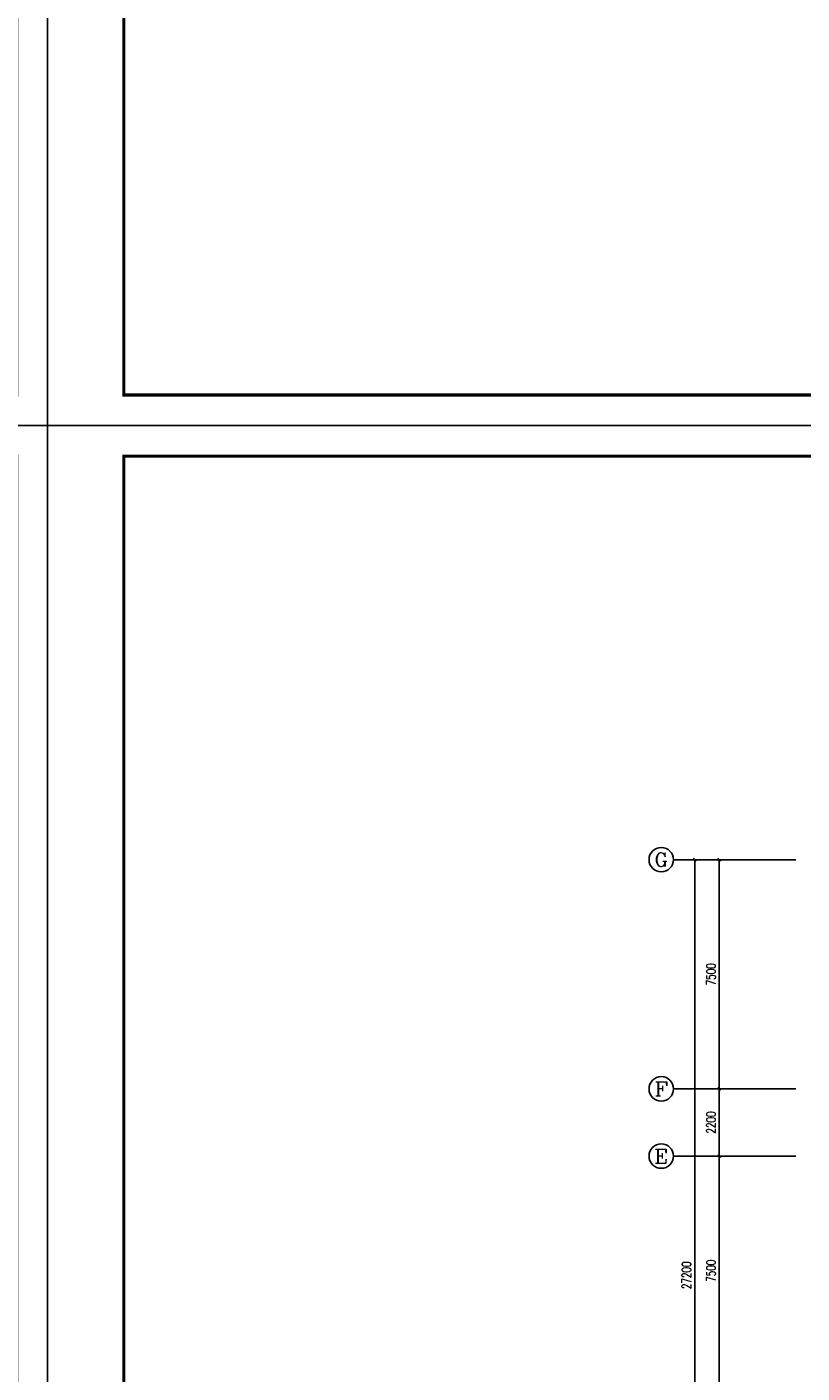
# Model space of a CAD drawing. Extents: x 427948 to 764348, y 274849 to 601549.
# Tile 118 of 212: x 679579 to 704942, y 422043 to 466094. Entities that reach past the tile are written whole.
import ezdxf
from ezdxf.enums import TextEntityAlignment as Align

# ---------------------------------------------------------------- set-up
doc = ezdxf.new("R2010")
doc.units = 0
doc.header["$LTSCALE"] = 1000
doc.header["$MEASUREMENT"] = 0
doc.layers.get('0').update_dxf_attribs({"linetype": 'CONTINUOUS'})
doc.layers.get('Defpoints').update_dxf_attribs({"linetype": 'CONTINUOUS'})
for name, color, linetype in [('AXIS', 3, 'CONTINUOUS'), ('AXIS_TEXT', 7, 'CONTINUOUS'), ('PUB_TITLE', 4, 'CONTINUOUS')]:
    doc.layers.add(name, color=color, linetype=linetype)
doc.styles.add('_TCH_AXIS', font='COMPLEX', dxfattribs={"bigfont": 'GBCBIG'})
doc.styles.add('_TCH_DIM_T3', font='SIMPLEX', dxfattribs={"width": 0.705882, "bigfont": 'GBCBIG'})
doc.styles.add('COMPLEX', font='COMPLEX')
doc.dimstyles.new('_TCH_ARCH&&100', dxfattribs={"dimtxt": 297.5, "dimasz": 100, "dimexe": 250, "dimexo": 300, "dimgap": 126.25, "dimtad": 1, "dimdec": 0, "dimzin": 0, "dimdsep": 46, "dimtxsty": '_TCH_DIM_T3', "dimblk": 'ARCHTICK', "dimcen": 0.09, "dimclrt": 7, "dimazin": 2, "dimtfac": 1, "dimtdec": 0, "dimtix": 1, "dimtmove": 2, "dimatfit": 3, "dimfxl": 1, "dimtolj": 1, "dimtzin": 0, "dimarcsym": 0})

# ---------------------------------------------------------------- blocks, each defined once
blk = doc.blocks.new('24')
at = {"layer": 'PUB_TITLE', "linetype": 'Continuous'}
blk.add_lwpolyline([(-1193989, 144319), (-1109889, 144319), (-1109889, 203719), (-1193989, 203719)], close=True, dxfattribs=at)
at = {"layer": 'PUB_TITLE', "linetype": 'Continuous', "const_width": 100}
blk.add_lwpolyline([(-1191489, 145319), (-1110889, 145319), (-1110889, 202719), (-1191489, 202719)], close=True, dxfattribs=at)
blk = doc.blocks.new('_ArchTick')
at = {"color": 0, "linetype": 'ByBlock', "const_width": 0.4}
blk.add_lwpolyline([(-0.5, -0.5), (0.5, 0.5)], dxfattribs=at)
blk = doc.blocks.new('*D103')
at = {"layer": 'AXIS', "color": 0, "lineweight": -2}
for p, q in [((704434, 429143), (701984, 429143)), ((702234, 421643), (702234, 429143)), ((704434, 421643), (701984, 421643))]:
    blk.add_line(p, q, dxfattribs=at)
at = {"layer": 'Defpoints', "color": 0}
for p in [(702234, 429143), (704734, 429143), (704734, 421643)]:
    blk.add_point(p, dxfattribs=at)
at = {"layer": 'AXIS', "color": 0, "lineweight": -2, "xscale": 100, "yscale": 100, "zscale": 100}
for p, rotation in [((702234, 429143), 90), ((702234, 421643), 270)]:
    blk.add_blockref('_ArchTick', p, dxfattribs=dict(at, rotation=rotation))
at = {"layer": 'AXIS', "color": 7, "insert": (701959, 425393), "char_height": 297.5, "attachment_point": 5, "rotation": 90, "style": '_TCH_DIM_T3'}
blk.add_mtext('\\A1;7500', dxfattribs=at)
blk = doc.blocks.new('*D104')
at = {"layer": 'AXIS', "color": 0, "lineweight": -2}
for p, q in [((704434, 431343), (701984, 431343)), ((702234, 429143), (702234, 431343)), ((704434, 429143), (701984, 429143))]:
    blk.add_line(p, q, dxfattribs=at)
at = {"layer": 'Defpoints', "color": 0}
for p in [(702234, 431343), (704734, 431343), (704734, 429143)]:
    blk.add_point(p, dxfattribs=at)
at = {"layer": 'AXIS', "color": 0, "lineweight": -2, "xscale": 100, "yscale": 100, "zscale": 100}
for p, rotation in [((702234, 431343), 90), ((702234, 429143), 270)]:
    blk.add_blockref('_ArchTick', p, dxfattribs=dict(at, rotation=rotation))
at = {"layer": 'AXIS', "color": 7, "insert": (701959, 430243), "char_height": 297.5, "attachment_point": 5, "rotation": 90, "style": '_TCH_DIM_T3'}
blk.add_mtext('\\A1;2200', dxfattribs=at)
blk = doc.blocks.new('*D105')
at = {"layer": 'AXIS', "color": 0, "lineweight": -2}
for p, q in [((704434, 438843), (701984, 438843)), ((702234, 431343), (702234, 438843)), ((704434, 431343), (701984, 431343))]:
    blk.add_line(p, q, dxfattribs=at)
at = {"layer": 'Defpoints', "color": 0}
for p in [(702234, 438843), (704734, 438843), (704734, 431343)]:
    blk.add_point(p, dxfattribs=at)
at = {"layer": 'AXIS', "color": 0, "lineweight": -2, "xscale": 100, "yscale": 100, "zscale": 100}
for p, rotation in [((702234, 438843), 90), ((702234, 431343), 270)]:
    blk.add_blockref('_ArchTick', p, dxfattribs=dict(at, rotation=rotation))
at = {"layer": 'AXIS', "color": 7, "insert": (701959, 435093), "char_height": 297.5, "attachment_point": 5, "rotation": 90, "style": '_TCH_DIM_T3'}
blk.add_mtext('\\A1;7500', dxfattribs=at)
blk = doc.blocks.new('*D106')
at = {"layer": 'AXIS', "color": 0, "lineweight": -2}
for p, q in [((704434, 438843), (701184, 438843)), ((701434, 411643), (701434, 438843)), ((704434, 411643), (701184, 411643))]:
    blk.add_line(p, q, dxfattribs=at)
at = {"layer": 'Defpoints', "color": 0}
for p in [(701434, 438843), (704734, 438843), (704734, 411643)]:
    blk.add_point(p, dxfattribs=at)
at = {"layer": 'AXIS', "color": 0, "lineweight": -2, "xscale": 100, "yscale": 100, "zscale": 100}
for p, rotation in [((701434, 438843), 90), ((701434, 411643), 270)]:
    blk.add_blockref('_ArchTick', p, dxfattribs=dict(at, rotation=rotation))
at = {"layer": 'AXIS', "color": 7, "insert": (701159, 425243), "char_height": 297.5, "attachment_point": 5, "rotation": 90, "style": '_TCH_DIM_T3'}
blk.add_mtext('\\A1;27200', dxfattribs=at)
blk = doc.blocks.new('_AXISO')
blk.add_circle((0, 0), 0.5)
at = {"layer": 'AXIS_TEXT', "style": 'COMPLEX', "width": 1.041667}
blk.add_attdef('A', text='', height=0.56, dxfattribs=at).set_placement((-0.25, -0.28), (0.25, -0.28), align=Align.FIT)

msp = doc.modelspace()

# ---------------------------------------------------------------- linework, layer by layer
at = {"layer": 'AXIS'}
for p, q in [((704734.4, 438843.3), (700734.4, 438843.3)), ((704734.4, 431343.3), (700734.4, 431343.3)), ((704734.4, 429143.3), (700734.4, 429143.3))]:
    msp.add_line(p, q, dxfattribs=at)

# ---------------------------------------------------------------- block references
for p in [(1790136.9, 308730.5), (1874236.9, 308730.5), (1790136.9, 249330.5), (1874236.9, 249330.5)]:
    msp.add_blockref('24', p)
ref = msp.add_blockref('_AXISO', (700334.4, 438843.3), dxfattribs=dict(at, xscale=800, yscale=800, zscale=800))
ref.add_attrib('A', 'G', dxfattribs={"layer": 'AXIS_TEXT', "height": 452.5, "style": '_TCH_AXIS', "width": 1.166667}).set_placement((700108.1, 438617), (700560.6, 438617), align=Align.FIT)
ref = msp.add_blockref('_AXISO', (700334.4, 431343.3), dxfattribs=dict(at, xscale=800, yscale=800, zscale=800))
ref.add_attrib('A', 'F', dxfattribs={"layer": 'AXIS_TEXT', "height": 452.5, "style": '_TCH_AXIS', "width": 1.3125}).set_placement((700108.1, 431117), (700560.6, 431117), align=Align.FIT)
ref = msp.add_blockref('_AXISO', (700334.4, 429143.3), dxfattribs=dict(at, xscale=800, yscale=800, zscale=800))
ref.add_attrib('A', 'E', dxfattribs={"layer": 'AXIS_TEXT', "height": 452.5, "style": '_TCH_AXIS', "width": 1.3125}).set_placement((700108.1, 428917), (700560.6, 428917), align=Align.FIT)

# ---------------------------------------------------------------- dimensions: what is measured, and where the dimension line sits
for p1, p2, distance, picture, middle in [((704734.4, 411643.3), (704734.4, 438843.3), 3300, '*D106', (701159.4, 425243.3)), ((704734.4, 431343.3), (704734.4, 438843.3), 2500, '*D105', (701959.4, 435093.3)), ((704734.4, 429143.3), (704734.4, 431343.3), 2500, '*D104', (701959.4, 430243.3)), ((704734.4, 421643.3), (704734.4, 429143.3), 2500, '*D103', (701959.4, 425393.3))]:
    dim = msp.add_aligned_dim(p1=p1, p2=p2, distance=distance, dimstyle='_TCH_ARCH&&100', dxfattribs=at)
    dim.commit()
    dim.dimension.update_dxf_attribs({"geometry": picture, "text_midpoint": middle})

doc.saveas('drawing.dxf')
